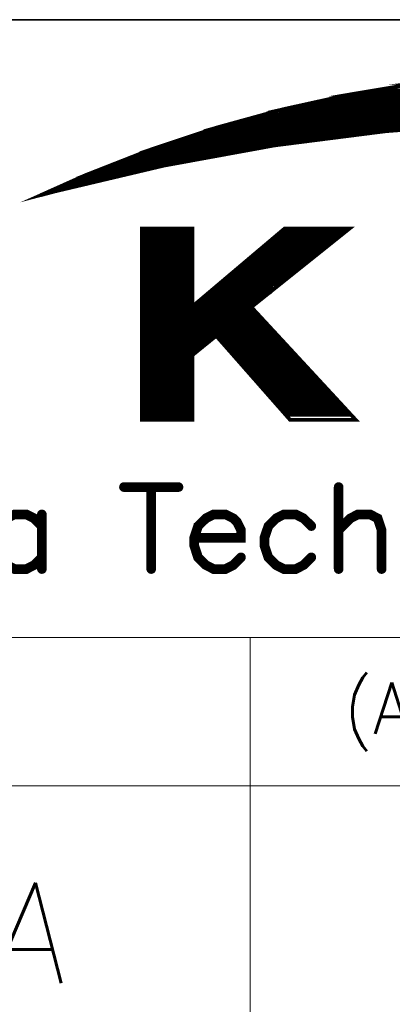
# Model space of a CAD drawing. Header units: millimetres. Extents: x 4065 to 8083, y -652 to 5416.
# Tile 216 of 256: x 5534 to 5542, y 4151 to 4173. Entities that reach past the tile are written whole.
import ezdxf
from ezdxf.enums import TextEntityAlignment as Align

# ---------------------------------------------------------------- set-up
doc = ezdxf.new("R2010")
doc.units = ezdxf.units.MM
doc.header["$LTSCALE"] = 0.8
doc.layers.get('0').update_dxf_attribs({"linetype": 'CONTINUOUS', "lineweight": 0})
doc.layers.add('2', color=3, linetype='CONTINUOUS', lineweight=0)
doc.styles.get("Standard").update_dxf_attribs({"font": 'romans.shx', "width": 0.8, "oblique": 5, "bigfont": 'whgtxt.shx'})

# ---------------------------------------------------------------- blocks, each defined once
blk = doc.blocks.new('SMOOTH_0$0254')
at = {"const_width": 0.0127}
blk.add_lwpolyline([(-0.00635, 0, 1), (0.00635, 0, 1)], format="xyb", close=True, dxfattribs=at)
blk = doc.blocks.new('SMOOTH_0$064516')
at = {"const_width": 0.0323}
blk.add_lwpolyline([(-0.0161, 0, 1), (0.0161, 0, 1)], format="xyb", close=True, dxfattribs=at)
blk = doc.blocks.new('logo')
at = {"color": 7}
for points, const_width in [([(-3495.641, 5338.044), (-3491.64, 5339.83), (-3485.861, 5342.097), (-3479.97, 5344.064), (-3473.985, 5345.713), (-3467.914, 5347.052), (-3461.791, 5348.074), (-3455.625, 5348.77), (-3449.426, 5349.139), (-3443.217, 5349.19), (-3437.009, 5348.907), (-3430.835, 5348.306), (-3424.695, 5347.387), (-3418.607, 5346.142), (-3412.596, 5344.579), (-3406.679, 5342.707), (-3400.866, 5340.526)], 0.338), ([(-3395.172, 5338.044), (-3404.927, 5340.423), (-3414.785, 5342.278), (-3424.738, 5343.626), (-3434.742, 5344.442), (-3444.771, 5344.742), (-3454.81, 5344.51), (-3464.814, 5343.755), (-3474.775, 5342.484), (-3484.65, 5340.681), (-3494.422, 5338.371), (-3495.641, 5338.044)], 0.338), ([(-3470.624, 5346.391), (-3420.251, 5346.391)], 0.338), ([(-3421.603, 5346.729), (-3469.272, 5346.729)], 0.338), ([(-3474.343, 5345.546), (-3416.87, 5345.546)], 0.338), ([(-3418.222, 5345.884), (-3472.483, 5345.884)], 0.338), ([(-3476.202, 5344.954), (-3414.588, 5344.954)], 0.338), ([(-3475.526, 5345.207), (-3415.518, 5345.207)], 0.338), ([(-3478.738, 5344.278), (-3459.298, 5344.278)], 0.338), ([(-3467.75, 5343.602), (-3467.328, 5343.602)], 0.338), ([(-3483.555, 5342.756), (-3473.836, 5342.756)], 0.338), ([(-3482.71, 5343.01), (-3471.976, 5343.01)], 0.338), ([(-3482.034, 5343.264), (-3469.948, 5343.264)], 0.338), ([(-3481.273, 5343.517), (-3467.75, 5343.517)], 0.338), ([(-3473.92, 5342.841), (-3473.159, 5342.841)], 0.338), ([(-3472.061, 5343.095), (-3471.131, 5343.095)], 0.338), ([(-3469.863, 5343.348), (-3469.271, 5343.348)], 0.338), ([(-3486.006, 5341.911), (-3478.738, 5341.911)], 0.338), ([(-3484.823, 5342.249), (-3476.625, 5342.249)], 0.338), ([(-3487.866, 5341.151), (-3483.048, 5341.151)], 0.338), ([(-3487.189, 5341.404), (-3481.611, 5341.404)], 0.338), ([(-3486.682, 5341.658), (-3480.09, 5341.658)], 0.338), ([(-3484.4, 5340.982), (-3483.809, 5340.982)], 0.338), ([(-3483.133, 5341.235), (-3482.541, 5341.235)], 0.338), ([(-3481.611, 5341.489), (-3481.104, 5341.489)], 0.338), ([(-3480.005, 5341.742), (-3479.752, 5341.742)], 0.338), ([(-3492.683, 5338.869), (-3489.049, 5340.559)], 0.338), ([(-3489.387, 5340.474), (-3491.584, 5339.545)], 0.338), ([(-3491.415, 5339.207), (-3488.626, 5340.559)], 0.338), ([(-3490.401, 5339.46), (-3488.204, 5340.559)], 0.338), ([(-3489.133, 5340.052), (-3488.035, 5340.052)], 0.338), ([(-3488.626, 5340.221), (-3487.02, 5340.221)], 0.338), ([(-3488.457, 5340.897), (-3484.485, 5340.897)], 0.338), ([(-3488.373, 5340.474), (-3486.091, 5340.474)], 0.338), ([(-3493.613, 5338.7), (-3491.584, 5339.629)], 0.338), ([(-3486.344, 5335.065), (-3486.344, 5318.162)], 0.338), ([(-3486.091, 5318.077), (-3486.091, 5334.981)], 0.338), ([(-3485.837, 5318.077), (-3485.837, 5334.981)], 0.338), ([(-3485.584, 5318.077), (-3485.584, 5334.981)], 0.338), ([(-3485.33, 5318.077), (-3485.33, 5334.981)], 0.338), ([(-3485.076, 5318.077), (-3485.076, 5334.981)], 0.338), ([(-3484.823, 5318.077), (-3484.823, 5334.981)], 0.338), ([(-3484.569, 5317.993), (-3484.569, 5334.896)], 0.338), ([(-3484.316, 5317.993), (-3484.316, 5334.896)], 0.338), ([(-3484.062, 5318.077), (-3484.062, 5334.981)], 0.338), ([(-3483.893, 5335.065), (-3483.893, 5317.993)], 0.338), ([(-3483.724, 5318.077), (-3483.724, 5334.981)], 0.338), ([(-3483.471, 5318.077), (-3483.471, 5334.981)], 0.338), ([(-3483.217, 5318.077), (-3483.217, 5334.981)], 0.338), ([(-3482.963, 5318.077), (-3482.963, 5334.981)], 0.338), ([(-3482.71, 5318.077), (-3482.71, 5334.981)], 0.338), ([(-3482.456, 5318.077), (-3482.456, 5334.981)], 0.338), ([(-3482.203, 5317.993), (-3482.203, 5334.896)], 0.338), ([(-3475.103, 5333.967), (-3469.61, 5333.967)], 0.338), ([(-3474.681, 5334.22), (-3469.187, 5334.22)], 0.338), ([(-3474.427, 5334.474), (-3468.933, 5334.474)], 0.338), ([(-3474.174, 5334.727), (-3468.494, 5334.727)], 0.338), ([(-3475.948, 5333.206), (-3470.455, 5333.206)], 0.338), ([(-3475.61, 5333.459), (-3470.201, 5333.459)], 0.338), ([(-3475.357, 5333.713), (-3469.863, 5333.713)], 0.338), ([(-3477.216, 5332.192), (-3471.723, 5332.192)], 0.338), ([(-3476.878, 5332.445), (-3471.469, 5332.445)], 0.338), ([(-3476.54, 5332.699), (-3471.215, 5332.699)], 0.338), ([(-3476.287, 5332.952), (-3470.793, 5332.952)], 0.338), ([(-3478.061, 5331.431), (-3472.737, 5331.431)], 0.338), ([(-3477.723, 5331.685), (-3472.399, 5331.685)], 0.338), ([(-3477.47, 5331.938), (-3472.145, 5331.938)], 0.338), ([(-3479.245, 5330.417), (-3474.005, 5330.417)], 0.338), ([(-3478.991, 5330.67), (-3473.666, 5330.67)], 0.338), ([(-3478.653, 5330.924), (-3473.413, 5330.924)], 0.338), ([(-3478.399, 5331.177), (-3473.075, 5331.177)], 0.338), ([(-3480.174, 5329.656), (-3474.934, 5329.656), (-3474.934, 5329.572), (-3474.85, 5329.656)], 0.338), ([(-3479.836, 5329.91), (-3474.681, 5329.91)], 0.338), ([(-3479.498, 5330.163), (-3474.343, 5330.163)], 0.338), ([(-3481.442, 5328.642), (-3476.202, 5328.642)], 0.338), ([(-3481.104, 5328.895), (-3475.948, 5328.895)], 0.338), ([(-3480.766, 5329.149), (-3475.61, 5329.149)], 0.338), ([(-3480.428, 5329.403), (-3475.272, 5329.403)], 0.338), ([(-3482.203, 5327.797), (-3476.709, 5327.797)], 0.338), ([(-3481.696, 5328.388), (-3476.54, 5328.388)], 0.338), ([(-3482.372, 5327.374), (-3476.287, 5327.374)], 0.338), ([(-3482.372, 5327.036), (-3476.117, 5327.036)], 0.338), ([(-3482.287, 5326.867), (-3475.864, 5326.867)], 0.338), ([(-3482.203, 5327.543), (-3476.456, 5327.543)], 0.338), ([(-3482.203, 5327.205), (-3476.117, 5327.205)], 0.338), ([(-3475.441, 5326.36), (-3482.372, 5326.36)], 0.338), ([(-3482.372, 5326.191), (-3475.272, 5326.191)], 0.338), ([(-3482.287, 5326.529), (-3475.526, 5326.529)], 0.338), ([(-3482.456, 5325.261), (-3480.428, 5325.261)], 0.338), ([(-3482.287, 5325.937), (-3475.019, 5325.937)], 0.338), ([(-3482.287, 5325.092), (-3480.681, 5325.092)], 0.338), ([(-3482.203, 5325.684), (-3474.765, 5325.684)], 0.338), ([(-3479.667, 5325.261), (-3474.427, 5325.261)], 0.338), ([(-3482.372, 5324.247), (-3481.527, 5324.247)], 0.338), ([(-3482.287, 5324.923), (-3480.851, 5324.923)], 0.338), ([(-3482.287, 5324.5), (-3481.273, 5324.5)], 0.338), ([(-3482.203, 5324.754), (-3481.02, 5324.754)], 0.338), ([(-3479.498, 5325.008), (-3474.174, 5325.008)], 0.338), ([(-3479.16, 5324.754), (-3473.92, 5324.754)], 0.338), ([(-3478.991, 5324.5), (-3473.666, 5324.5)], 0.338), ([(-3478.738, 5324.247), (-3473.497, 5324.247)], 0.338), ([(-3482.372, 5324.078), (-3481.865, 5324.078)], 0.338), ([(-3478.569, 5323.993), (-3473.244, 5323.993)], 0.338), ([(-3478.399, 5323.74), (-3472.99, 5323.74)], 0.338), ([(-3478.146, 5323.486), (-3472.737, 5323.486)], 0.338), ([(-3477.892, 5323.233), (-3472.483, 5323.233)], 0.338), ([(-3477.723, 5322.979), (-3472.314, 5322.979)], 0.338), ([(-3477.47, 5322.726), (-3472.061, 5322.726)], 0.338), ([(-3477.216, 5322.472), (-3471.807, 5322.472)], 0.338), ([(-3476.963, 5322.218), (-3471.638, 5322.218)], 0.338), ([(-3476.794, 5321.965), (-3471.384, 5321.965)], 0.338), ([(-3476.54, 5321.711), (-3471.131, 5321.711)], 0.338), ([(-3476.371, 5321.458), (-3470.877, 5321.458)], 0.338), ([(-3476.117, 5321.204), (-3470.624, 5321.204)], 0.338), ([(-3475.864, 5320.951), (-3470.37, 5320.951)], 0.338), ([(-3475.695, 5320.697), (-3470.201, 5320.697)], 0.338), ([(-3475.441, 5320.444), (-3469.948, 5320.444)], 0.338), ([(-3475.188, 5320.19), (-3469.694, 5320.19)], 0.338), ([(-3475.019, 5319.936), (-3469.525, 5319.936)], 0.338), ([(-3474.85, 5319.683), (-3469.271, 5319.683)], 0.338), ([(-3474.596, 5319.429), (-3469.018, 5319.429)], 0.338), ([(-3474.258, 5319.176), (-3468.764, 5319.176)], 0.338), ([(-3474.089, 5318.922), (-3468.511, 5318.922)], 0.338), ([(-3473.92, 5318.669), (-3468.257, 5318.669)], 0.338), ([(-3473.666, 5318.415), (-3468.004, 5318.415)], 0.338), ([(-3488.222, 5311.965), (-3483.345, 5311.965)], 0.859), ([(-3485.783, 5311.965), (-3485.783, 5304.641)], 0.859), ([(-3469.038, 5311.965), (-3469.038, 5304.641)], 0.859), ([(-3495.555, 5308.479), (-3496.251, 5309.175), (-3496.946, 5309.527), (-3497.994, 5309.527), (-3498.69, 5309.175), (-3499.385, 5308.479), (-3499.737, 5307.431), (-3499.737, 5306.736), (-3499.385, 5305.688), (-3498.69, 5304.993), (-3497.994, 5304.641), (-3496.946, 5304.641), (-3496.251, 5304.993), (-3495.555, 5305.688)], 0.859), ([(-3495.555, 5309.527), (-3495.555, 5304.641)], 0.859), ([(-3481.945, 5307.431), (-3477.763, 5307.431), (-3477.763, 5308.127), (-3478.106, 5308.823), (-3478.459, 5309.175), (-3479.154, 5309.527), (-3480.202, 5309.527), (-3480.897, 5309.175), (-3481.601, 5308.479), (-3481.945, 5307.431), (-3481.945, 5306.736), (-3481.601, 5305.688), (-3480.897, 5304.993), (-3480.202, 5304.641), (-3479.154, 5304.641), (-3478.459, 5304.993), (-3477.763, 5305.688)], 0.859), ([(-3471.477, 5308.479), (-3472.181, 5309.175), (-3472.877, 5309.527), (-3473.925, 5309.527), (-3474.62, 5309.175), (-3475.316, 5308.479), (-3475.668, 5307.431), (-3475.668, 5306.736), (-3475.316, 5305.688), (-3474.62, 5304.993), (-3473.925, 5304.641), (-3472.877, 5304.641), (-3472.181, 5304.993), (-3471.477, 5305.688)], 0.859), ([(-3469.038, 5308.127), (-3467.991, 5309.175), (-3467.295, 5309.527), (-3466.248, 5309.527), (-3465.552, 5309.175), (-3465.2, 5308.127), (-3465.2, 5304.641)], 0.859)]:
    blk.add_lwpolyline(points, dxfattribs=dict(at, const_width=const_width))
at = {"color": 7, "const_width": 0.338}
for points in [[(-3465.91, 5347.379), (-3461.851, 5348.057), (-3429.228, 5348.057), (-3424.695, 5347.379)], [(-3461.782, 5348.065), (-3459.73, 5348.297), (-3430.835, 5348.297), (-3429.285, 5348.065)], [(-3467.914, 5347.044), (-3465.91, 5347.379), (-3424.695, 5347.379), (-3423.06, 5347.044)], [(-3472.036, 5346.133), (-3467.922, 5347.044), (-3423.06, 5347.044), (-3418.615, 5346.133)], [(-3477.436, 5344.751), (-3473.976, 5345.704), (-3416.958, 5345.704), (-3413.297, 5344.751)], [(-3473.976, 5345.704), (-3472.036, 5346.133), (-3418.607, 5346.133), (-3416.958, 5345.704)], [(-3479.961, 5344.055), (-3478.278, 5344.519), (-3454.81, 5344.519), (-3460.948, 5344.055)], [(-3478.278, 5344.519), (-3477.436, 5344.751), (-3444.78, 5344.751), (-3454.81, 5344.519)], [(-3484.645, 5342.492), (-3480.843, 5343.763), (-3464.822, 5343.763), (-3474.775, 5342.493)], [(-3480.843, 5343.763), (-3480.817, 5343.772), (-3464.814, 5343.772), (-3464.822, 5343.763)], [(-3480.818, 5343.772), (-3479.97, 5344.055), (-3460.949, 5344.055), (-3464.7, 5343.772)], [(-3464.814, 5343.763), (-3464.814, 5343.772), (-3464.7, 5343.772), (-3464.814, 5343.763)], [(-3489.423, 5340.689), (-3485.861, 5342.089), (-3476.985, 5342.089), (-3484.65, 5340.689)], [(-3485.852, 5342.089), (-3484.645, 5342.492), (-3474.775, 5342.492), (-3476.985, 5342.089)], [(-3491.631, 5339.822), (-3489.423, 5340.689), (-3484.658, 5340.689), (-3488.321, 5339.822)], [(-3494.873, 5338.379), (-3491.631, 5339.822), (-3488.321, 5339.822), (-3494.413, 5338.379)], [(-3495.53, 5338.087), (-3494.422, 5338.379), (-3494.873, 5338.379), (-3495.53, 5338.087)], [(-3486.616, 5328.092), (-3486.616, 5335.065), (-3482.108, 5335.065), (-3482.108, 5328.092)], [(-3482.108, 5328.092), (-3473.856, 5335.065), (-3468.051, 5335.065), (-3476.771, 5328.092)], [(-3486.616, 5328.04), (-3486.616, 5328.092), (-3476.771, 5328.092), (-3476.836, 5328.04)], [(-3486.616, 5325.473), (-3486.616, 5328.04), (-3476.836, 5328.04), (-3474.458, 5325.473)], [(-3486.616, 5323.747), (-3486.616, 5325.473), (-3479.978, 5325.473), (-3482.108, 5323.747)], [(-3473.375, 5317.968), (-3479.978, 5325.473), (-3474.458, 5325.473), (-3467.51, 5317.968)], [(-3486.616, 5317.968), (-3486.616, 5323.747), (-3482.108, 5323.747), (-3482.108, 5317.968)]]:
    blk.add_lwpolyline(points, close=True, dxfattribs=at)
at = {"color": 7, "xscale": 13.31, "yscale": 13.31, "zscale": 13.31}
for name, p in [('SMOOTH_0$0254', (-3465.91, 5347.379)), ('SMOOTH_0$0254', (-3465.91, 5347.379)), ('SMOOTH_0$0254', (-3470.624, 5346.391)), ('SMOOTH_0$0254', (-3469.272, 5346.729)), ('SMOOTH_0$0254', (-3467.922, 5347.044)), ('SMOOTH_0$0254', (-3467.914, 5347.052)), ('SMOOTH_0$0254', (-3467.914, 5347.044)), ('SMOOTH_0$0254', (-3474.343, 5345.546)), ('SMOOTH_0$0254', (-3473.985, 5345.713)), ('SMOOTH_0$0254', (-3473.976, 5345.704)), ('SMOOTH_0$0254', (-3473.976, 5345.704)), ('SMOOTH_0$0254', (-3472.483, 5345.884)), ('SMOOTH_0$0254', (-3472.036, 5346.133)), ('SMOOTH_0$0254', (-3472.036, 5346.133)), ('SMOOTH_0$0254', (-3478.278, 5344.519)), ('SMOOTH_0$0254', (-3478.278, 5344.519)), ('SMOOTH_0$0254', (-3477.436, 5344.751)), ('SMOOTH_0$0254', (-3477.436, 5344.751)), ('SMOOTH_0$0254', (-3476.202, 5344.954)), ('SMOOTH_0$0254', (-3475.526, 5345.207)), ('SMOOTH_0$0254', (-3480.843, 5343.763)), ('SMOOTH_0$0254', (-3480.843, 5343.763)), ('SMOOTH_0$0254', (-3480.818, 5343.772)), ('SMOOTH_0$0254', (-3480.817, 5343.772)), ('SMOOTH_0$0254', (-3479.97, 5344.064)), ('SMOOTH_0$0254', (-3479.97, 5344.055)), ('SMOOTH_0$0254', (-3479.961, 5344.055)), ('SMOOTH_0$0254', (-3478.738, 5344.278)), ('SMOOTH_0$0254', (-3467.75, 5343.602)), ('SMOOTH_0$0254', (-3467.328, 5343.602)), ('SMOOTH_0$0254', (-3464.822, 5343.763)), ('SMOOTH_0$0254', (-3464.822, 5343.763)), ('SMOOTH_0$0254', (-3464.814, 5343.772)), ('SMOOTH_0$0254', (-3464.814, 5343.772)), ('SMOOTH_0$0254', (-3464.814, 5343.763)), ('SMOOTH_0$0254', (-3464.814, 5343.763)), ('SMOOTH_0$0254', (-3464.814, 5343.755)), ('SMOOTH_0$0254', (-3464.7, 5343.772)), ('SMOOTH_0$0254', (-3464.7, 5343.772)), ('SMOOTH_0$0254', (-3483.555, 5342.756)), ('SMOOTH_0$0254', (-3482.71, 5343.01)), ('SMOOTH_0$0254', (-3482.034, 5343.264)), ('SMOOTH_0$0254', (-3481.273, 5343.517)), ('SMOOTH_0$0254', (-3473.92, 5342.841)), ('SMOOTH_0$0254', (-3473.836, 5342.756)), ('SMOOTH_0$0254', (-3473.159, 5342.841)), ('SMOOTH_0$0254', (-3472.061, 5343.095)), ('SMOOTH_0$0254', (-3471.976, 5343.01)), ('SMOOTH_0$0254', (-3471.131, 5343.095)), ('SMOOTH_0$0254', (-3469.948, 5343.264)), ('SMOOTH_0$0254', (-3469.863, 5343.348)), ('SMOOTH_0$0254', (-3469.271, 5343.348)), ('SMOOTH_0$0254', (-3467.75, 5343.517)), ('SMOOTH_0$0254', (-3486.006, 5341.911)), ('SMOOTH_0$0254', (-3485.861, 5342.097)), ('SMOOTH_0$0254', (-3485.861, 5342.089)), ('SMOOTH_0$0254', (-3485.852, 5342.089)), ('SMOOTH_0$0254', (-3484.823, 5342.249)), ('SMOOTH_0$0254', (-3484.645, 5342.492)), ('SMOOTH_0$0254', (-3484.645, 5342.492)), ('SMOOTH_0$0254', (-3478.738, 5341.911)), ('SMOOTH_0$0254', (-3476.985, 5342.089)), ('SMOOTH_0$0254', (-3476.985, 5342.089)), ('SMOOTH_0$0254', (-3476.625, 5342.249)), ('SMOOTH_0$0254', (-3474.775, 5342.493)), ('SMOOTH_0$0254', (-3474.775, 5342.492)), ('SMOOTH_0$0254', (-3474.775, 5342.484)), ('SMOOTH_0$0254', (-3487.866, 5341.151)), ('SMOOTH_0$0254', (-3487.189, 5341.404)), ('SMOOTH_0$0254', (-3486.682, 5341.658)), ('SMOOTH_0$0254', (-3484.4, 5340.982)), ('SMOOTH_0$0254', (-3483.809, 5340.982)), ('SMOOTH_0$0254', (-3483.133, 5341.235)), ('SMOOTH_0$0254', (-3483.048, 5341.151)), ('SMOOTH_0$0254', (-3482.541, 5341.235)), ('SMOOTH_0$0254', (-3481.611, 5341.489)), ('SMOOTH_0$0254', (-3481.611, 5341.404)), ('SMOOTH_0$0254', (-3481.104, 5341.489)), ('SMOOTH_0$0254', (-3480.09, 5341.658)), ('SMOOTH_0$0254', (-3480.005, 5341.742)), ('SMOOTH_0$0254', (-3479.752, 5341.742)), ('SMOOTH_0$0254', (-3489.423, 5340.689)), ('SMOOTH_0$0254', (-3489.423, 5340.689)), ('SMOOTH_0$0254', (-3489.387, 5340.474)), ('SMOOTH_0$0254', (-3489.133, 5340.052)), ('SMOOTH_0$0254', (-3489.049, 5340.559)), ('SMOOTH_0$0254', (-3488.626, 5340.559)), ('SMOOTH_0$0254', (-3488.626, 5340.221)), ('SMOOTH_0$0254', (-3488.457, 5340.897)), ('SMOOTH_0$0254', (-3488.373, 5340.474)), ('SMOOTH_0$0254', (-3488.204, 5340.559)), ('SMOOTH_0$0254', (-3488.035, 5340.052)), ('SMOOTH_0$0254', (-3487.02, 5340.221)), ('SMOOTH_0$0254', (-3486.091, 5340.474)), ('SMOOTH_0$0254', (-3484.658, 5340.689)), ('SMOOTH_0$0254', (-3484.65, 5340.689)), ('SMOOTH_0$0254', (-3484.65, 5340.681)), ('SMOOTH_0$0254', (-3484.485, 5340.897)), ('SMOOTH_0$0254', (-3491.64, 5339.83)), ('SMOOTH_0$0254', (-3491.631, 5339.822)), ('SMOOTH_0$0254', (-3491.631, 5339.822)), ('SMOOTH_0$0254', (-3491.584, 5339.629)), ('SMOOTH_0$0254', (-3491.584, 5339.545)), ('SMOOTH_0$0254', (-3491.415, 5339.207)), ('SMOOTH_0$0254', (-3490.401, 5339.46)), ('SMOOTH_0$0254', (-3488.321, 5339.822)), ('SMOOTH_0$0254', (-3488.321, 5339.822)), ('SMOOTH_0$0254', (-3494.873, 5338.379)), ('SMOOTH_0$0254', (-3494.873, 5338.379)), ('SMOOTH_0$0254', (-3494.422, 5338.379)), ('SMOOTH_0$0254', (-3494.422, 5338.371)), ('SMOOTH_0$0254', (-3494.413, 5338.379)), ('SMOOTH_0$0254', (-3493.613, 5338.7)), ('SMOOTH_0$0254', (-3492.683, 5338.869)), ('SMOOTH_0$0254', (-3495.641, 5338.044)), ('SMOOTH_0$0254', (-3495.641, 5338.044)), ('SMOOTH_0$0254', (-3495.53, 5338.087)), ('SMOOTH_0$0254', (-3495.53, 5338.087)), ('SMOOTH_0$0254', (-3486.616, 5335.065)), ('SMOOTH_0$0254', (-3486.344, 5335.065)), ('SMOOTH_0$0254', (-3486.091, 5334.981)), ('SMOOTH_0$0254', (-3485.837, 5334.981)), ('SMOOTH_0$0254', (-3485.584, 5334.981)), ('SMOOTH_0$0254', (-3485.33, 5334.981)), ('SMOOTH_0$0254', (-3485.076, 5334.981)), ('SMOOTH_0$0254', (-3484.823, 5334.981)), ('SMOOTH_0$0254', (-3484.569, 5334.896)), ('SMOOTH_0$0254', (-3484.316, 5334.896)), ('SMOOTH_0$0254', (-3484.062, 5334.981)), ('SMOOTH_0$0254', (-3483.893, 5335.065)), ('SMOOTH_0$0254', (-3483.724, 5334.981)), ('SMOOTH_0$0254', (-3483.471, 5334.981)), ('SMOOTH_0$0254', (-3483.217, 5334.981)), ('SMOOTH_0$0254', (-3482.963, 5334.981)), ('SMOOTH_0$0254', (-3482.71, 5334.981)), ('SMOOTH_0$0254', (-3482.456, 5334.981)), ('SMOOTH_0$0254', (-3482.203, 5334.896)), ('SMOOTH_0$0254', (-3482.108, 5335.065)), ('SMOOTH_0$0254', (-3473.856, 5335.065)), ('SMOOTH_0$0254', (-3468.051, 5335.065)), ('SMOOTH_0$0254', (-3475.103, 5333.967)), ('SMOOTH_0$0254', (-3474.681, 5334.22)), ('SMOOTH_0$0254', (-3474.427, 5334.474)), ('SMOOTH_0$0254', (-3474.174, 5334.727)), ('SMOOTH_0$0254', (-3469.61, 5333.967)), ('SMOOTH_0$0254', (-3469.187, 5334.22)), ('SMOOTH_0$0254', (-3468.933, 5334.474)), ('SMOOTH_0$0254', (-3468.494, 5334.727)), ('SMOOTH_0$0254', (-3475.948, 5333.206)), ('SMOOTH_0$0254', (-3475.61, 5333.459)), ('SMOOTH_0$0254', (-3475.357, 5333.713)), ('SMOOTH_0$0254', (-3470.455, 5333.206)), ('SMOOTH_0$0254', (-3470.201, 5333.459)), ('SMOOTH_0$0254', (-3469.863, 5333.713)), ('SMOOTH_0$0254', (-3477.216, 5332.192)), ('SMOOTH_0$0254', (-3476.878, 5332.445)), ('SMOOTH_0$0254', (-3476.54, 5332.699)), ('SMOOTH_0$0254', (-3476.287, 5332.952)), ('SMOOTH_0$0254', (-3471.723, 5332.192)), ('SMOOTH_0$0254', (-3471.469, 5332.445)), ('SMOOTH_0$0254', (-3471.215, 5332.699)), ('SMOOTH_0$0254', (-3470.793, 5332.952)), ('SMOOTH_0$0254', (-3478.061, 5331.431)), ('SMOOTH_0$0254', (-3477.723, 5331.685)), ('SMOOTH_0$0254', (-3477.47, 5331.938)), ('SMOOTH_0$0254', (-3472.737, 5331.431)), ('SMOOTH_0$0254', (-3472.399, 5331.685)), ('SMOOTH_0$0254', (-3472.145, 5331.938)), ('SMOOTH_0$0254', (-3479.245, 5330.417)), ('SMOOTH_0$0254', (-3478.991, 5330.67)), ('SMOOTH_0$0254', (-3478.653, 5330.924)), ('SMOOTH_0$0254', (-3478.399, 5331.177)), ('SMOOTH_0$0254', (-3474.005, 5330.417)), ('SMOOTH_0$0254', (-3473.666, 5330.67)), ('SMOOTH_0$0254', (-3473.413, 5330.924)), ('SMOOTH_0$0254', (-3473.075, 5331.177)), ('SMOOTH_0$0254', (-3480.174, 5329.656)), ('SMOOTH_0$0254', (-3479.836, 5329.91)), ('SMOOTH_0$0254', (-3479.498, 5330.163)), ('SMOOTH_0$0254', (-3474.934, 5329.656)), ('SMOOTH_0$0254', (-3474.934, 5329.572)), ('SMOOTH_0$0254', (-3474.85, 5329.656)), ('SMOOTH_0$0254', (-3474.681, 5329.91)), ('SMOOTH_0$0254', (-3474.343, 5330.163)), ('SMOOTH_0$0254', (-3481.442, 5328.642)), ('SMOOTH_0$0254', (-3481.104, 5328.895)), ('SMOOTH_0$0254', (-3480.766, 5329.149)), ('SMOOTH_0$0254', (-3480.428, 5329.403)), ('SMOOTH_0$0254', (-3476.202, 5328.642)), ('SMOOTH_0$0254', (-3475.948, 5328.895)), ('SMOOTH_0$0254', (-3475.61, 5329.149)), ('SMOOTH_0$0254', (-3475.272, 5329.403)), ('SMOOTH_0$0254', (-3486.616, 5328.092)), ('SMOOTH_0$0254', (-3486.616, 5328.092)), ('SMOOTH_0$0254', (-3486.616, 5328.04)), ('SMOOTH_0$0254', (-3486.616, 5328.04)), ('SMOOTH_0$0254', (-3482.203, 5327.797)), ('SMOOTH_0$0254', (-3482.108, 5328.092)), ('SMOOTH_0$0254', (-3482.108, 5328.092)), ('SMOOTH_0$0254', (-3481.696, 5328.388)), ('SMOOTH_0$0254', (-3476.836, 5328.04)), ('SMOOTH_0$0254', (-3476.836, 5328.04)), ('SMOOTH_0$0254', (-3476.771, 5328.092)), ('SMOOTH_0$0254', (-3476.771, 5328.092)), ('SMOOTH_0$0254', (-3476.709, 5327.797)), ('SMOOTH_0$0254', (-3476.54, 5328.388)), ('SMOOTH_0$0254', (-3482.372, 5327.374)), ('SMOOTH_0$0254', (-3482.372, 5327.036)), ('SMOOTH_0$0254', (-3482.287, 5326.867)), ('SMOOTH_0$0254', (-3482.203, 5327.543)), ('SMOOTH_0$0254', (-3482.203, 5327.205)), ('SMOOTH_0$0254', (-3476.456, 5327.543)), ('SMOOTH_0$0254', (-3476.287, 5327.374)), ('SMOOTH_0$0254', (-3476.117, 5327.205)), ('SMOOTH_0$0254', (-3476.117, 5327.036)), ('SMOOTH_0$0254', (-3475.864, 5326.867)), ('SMOOTH_0$0254', (-3482.372, 5326.36)), ('SMOOTH_0$0254', (-3482.372, 5326.191)), ('SMOOTH_0$0254', (-3482.287, 5326.529)), ('SMOOTH_0$0254', (-3475.526, 5326.529)), ('SMOOTH_0$0254', (-3475.441, 5326.36)), ('SMOOTH_0$0254', (-3475.272, 5326.191)), ('SMOOTH_0$0254', (-3486.616, 5325.473)), ('SMOOTH_0$0254', (-3486.616, 5325.473)), ('SMOOTH_0$0254', (-3482.456, 5325.261)), ('SMOOTH_0$0254', (-3482.287, 5325.937)), ('SMOOTH_0$0254', (-3482.287, 5325.092)), ('SMOOTH_0$0254', (-3482.203, 5325.684)), ('SMOOTH_0$0254', (-3480.681, 5325.092)), ('SMOOTH_0$0254', (-3480.428, 5325.261)), ('SMOOTH_0$0254', (-3479.978, 5325.473)), ('SMOOTH_0$0254', (-3479.978, 5325.473)), ('SMOOTH_0$0254', (-3479.667, 5325.261)), ('SMOOTH_0$0254', (-3475.019, 5325.937)), ('SMOOTH_0$0254', (-3474.765, 5325.684)), ('SMOOTH_0$0254', (-3474.458, 5325.473)), ('SMOOTH_0$0254', (-3474.458, 5325.473)), ('SMOOTH_0$0254', (-3474.427, 5325.261)), ('SMOOTH_0$0254', (-3482.372, 5324.247)), ('SMOOTH_0$0254', (-3482.287, 5324.923)), ('SMOOTH_0$0254', (-3482.287, 5324.5)), ('SMOOTH_0$0254', (-3482.203, 5324.754)), ('SMOOTH_0$0254', (-3481.527, 5324.247)), ('SMOOTH_0$0254', (-3481.273, 5324.5)), ('SMOOTH_0$0254', (-3481.02, 5324.754)), ('SMOOTH_0$0254', (-3480.851, 5324.923)), ('SMOOTH_0$0254', (-3479.498, 5325.008)), ('SMOOTH_0$0254', (-3479.16, 5324.754)), ('SMOOTH_0$0254', (-3478.991, 5324.5)), ('SMOOTH_0$0254', (-3478.738, 5324.247)), ('SMOOTH_0$0254', (-3474.174, 5325.008)), ('SMOOTH_0$0254', (-3473.92, 5324.754)), ('SMOOTH_0$0254', (-3473.666, 5324.5)), ('SMOOTH_0$0254', (-3473.497, 5324.247)), ('SMOOTH_0$0254', (-3486.616, 5323.747)), ('SMOOTH_0$0254', (-3486.616, 5323.747)), ('SMOOTH_0$0254', (-3482.372, 5324.078)), ('SMOOTH_0$0254', (-3482.108, 5323.747)), ('SMOOTH_0$0254', (-3482.108, 5323.747)), ('SMOOTH_0$0254', (-3481.865, 5324.078)), ('SMOOTH_0$0254', (-3478.569, 5323.993)), ('SMOOTH_0$0254', (-3478.399, 5323.74)), ('SMOOTH_0$0254', (-3478.146, 5323.486)), ('SMOOTH_0$0254', (-3473.244, 5323.993)), ('SMOOTH_0$0254', (-3472.99, 5323.74)), ('SMOOTH_0$0254', (-3472.737, 5323.486)), ('SMOOTH_0$0254', (-3477.892, 5323.233)), ('SMOOTH_0$0254', (-3477.723, 5322.979)), ('SMOOTH_0$0254', (-3477.47, 5322.726)), ('SMOOTH_0$0254', (-3477.216, 5322.472)), ('SMOOTH_0$0254', (-3472.483, 5323.233)), ('SMOOTH_0$0254', (-3472.314, 5322.979)), ('SMOOTH_0$0254', (-3472.061, 5322.726)), ('SMOOTH_0$0254', (-3471.807, 5322.472)), ('SMOOTH_0$0254', (-3476.963, 5322.218)), ('SMOOTH_0$0254', (-3476.794, 5321.965)), ('SMOOTH_0$0254', (-3476.54, 5321.711)), ('SMOOTH_0$0254', (-3471.638, 5322.218)), ('SMOOTH_0$0254', (-3471.384, 5321.965)), ('SMOOTH_0$0254', (-3471.131, 5321.711)), ('SMOOTH_0$0254', (-3476.371, 5321.458)), ('SMOOTH_0$0254', (-3476.117, 5321.204)), ('SMOOTH_0$0254', (-3475.864, 5320.951)), ('SMOOTH_0$0254', (-3475.695, 5320.697)), ('SMOOTH_0$0254', (-3470.877, 5321.458)), ('SMOOTH_0$0254', (-3470.624, 5321.204)), ('SMOOTH_0$0254', (-3470.37, 5320.951)), ('SMOOTH_0$0254', (-3470.201, 5320.697)), ('SMOOTH_0$0254', (-3475.441, 5320.444)), ('SMOOTH_0$0254', (-3475.188, 5320.19)), ('SMOOTH_0$0254', (-3475.019, 5319.936)), ('SMOOTH_0$0254', (-3469.948, 5320.444)), ('SMOOTH_0$0254', (-3469.694, 5320.19)), ('SMOOTH_0$0254', (-3469.525, 5319.936)), ('SMOOTH_0$0254', (-3474.85, 5319.683)), ('SMOOTH_0$0254', (-3474.596, 5319.429)), ('SMOOTH_0$0254', (-3474.258, 5319.176)), ('SMOOTH_0$0254', (-3474.089, 5318.922)), ('SMOOTH_0$0254', (-3469.271, 5319.683)), ('SMOOTH_0$0254', (-3469.018, 5319.429)), ('SMOOTH_0$0254', (-3468.764, 5319.176)), ('SMOOTH_0$0254', (-3468.511, 5318.922)), ('SMOOTH_0$0254', (-3486.344, 5318.162)), ('SMOOTH_0$0254', (-3486.091, 5318.077)), ('SMOOTH_0$0254', (-3485.837, 5318.077)), ('SMOOTH_0$0254', (-3485.584, 5318.077)), ('SMOOTH_0$0254', (-3485.33, 5318.077)), ('SMOOTH_0$0254', (-3485.076, 5318.077)), ('SMOOTH_0$0254', (-3484.823, 5318.077)), ('SMOOTH_0$0254', (-3484.062, 5318.077)), ('SMOOTH_0$0254', (-3483.724, 5318.077)), ('SMOOTH_0$0254', (-3483.471, 5318.077)), ('SMOOTH_0$0254', (-3483.217, 5318.077)), ('SMOOTH_0$0254', (-3482.963, 5318.077)), ('SMOOTH_0$0254', (-3482.71, 5318.077)), ('SMOOTH_0$0254', (-3482.456, 5318.077)), ('SMOOTH_0$0254', (-3473.92, 5318.669)), ('SMOOTH_0$0254', (-3473.666, 5318.415)), ('SMOOTH_0$0254', (-3468.257, 5318.669)), ('SMOOTH_0$0254', (-3468.004, 5318.415)), ('SMOOTH_0$0254', (-3486.616, 5317.968)), ('SMOOTH_0$0254', (-3484.569, 5317.993)), ('SMOOTH_0$0254', (-3484.316, 5317.993)), ('SMOOTH_0$0254', (-3483.893, 5317.993)), ('SMOOTH_0$0254', (-3482.203, 5317.993)), ('SMOOTH_0$0254', (-3482.108, 5317.968)), ('SMOOTH_0$0254', (-3473.375, 5317.968)), ('SMOOTH_0$0254', (-3467.51, 5317.968)), ('SMOOTH_0$064516', (-3488.222, 5311.965)), ('SMOOTH_0$064516', (-3485.783, 5311.965)), ('SMOOTH_0$064516', (-3483.345, 5311.965)), ('SMOOTH_0$064516', (-3469.038, 5311.965)), ('SMOOTH_0$064516', (-3496.946, 5309.527)), ('SMOOTH_0$064516', (-3496.251, 5309.175)), ('SMOOTH_0$064516', (-3495.555, 5309.527)), ('SMOOTH_0$064516', (-3480.897, 5309.175)), ('SMOOTH_0$064516', (-3480.202, 5309.527)), ('SMOOTH_0$064516', (-3479.154, 5309.527)), ('SMOOTH_0$064516', (-3478.459, 5309.175)), ('SMOOTH_0$064516', (-3474.62, 5309.175)), ('SMOOTH_0$064516', (-3473.925, 5309.527)), ('SMOOTH_0$064516', (-3472.877, 5309.527)), ('SMOOTH_0$064516', (-3472.181, 5309.175)), ('SMOOTH_0$064516', (-3467.991, 5309.175)), ('SMOOTH_0$064516', (-3467.295, 5309.527)), ('SMOOTH_0$064516', (-3466.248, 5309.527)), ('SMOOTH_0$064516', (-3465.552, 5309.175)), ('SMOOTH_0$064516', (-3495.555, 5308.479)), ('SMOOTH_0$064516', (-3481.601, 5308.479)), ('SMOOTH_0$064516', (-3478.106, 5308.823)), ('SMOOTH_0$064516', (-3477.763, 5308.127)), ('SMOOTH_0$064516', (-3475.316, 5308.479)), ('SMOOTH_0$064516', (-3471.477, 5308.479)), ('SMOOTH_0$064516', (-3469.038, 5308.127)), ('SMOOTH_0$064516', (-3465.2, 5308.127)), ('SMOOTH_0$064516', (-3481.945, 5307.431)), ('SMOOTH_0$064516', (-3481.945, 5307.431)), ('SMOOTH_0$064516', (-3477.763, 5307.431)), ('SMOOTH_0$064516', (-3475.668, 5307.431)), ('SMOOTH_0$064516', (-3481.945, 5306.736)), ('SMOOTH_0$064516', (-3475.668, 5306.736)), ('SMOOTH_0$064516', (-3495.555, 5305.688)), ('SMOOTH_0$064516', (-3481.601, 5305.688)), ('SMOOTH_0$064516', (-3477.763, 5305.688)), ('SMOOTH_0$064516', (-3475.316, 5305.688)), ('SMOOTH_0$064516', (-3471.477, 5305.688)), ('SMOOTH_0$064516', (-3496.946, 5304.641)), ('SMOOTH_0$064516', (-3496.251, 5304.993)), ('SMOOTH_0$064516', (-3495.555, 5304.641)), ('SMOOTH_0$064516', (-3485.783, 5304.641)), ('SMOOTH_0$064516', (-3480.897, 5304.993)), ('SMOOTH_0$064516', (-3480.202, 5304.641)), ('SMOOTH_0$064516', (-3479.154, 5304.641)), ('SMOOTH_0$064516', (-3478.459, 5304.993)), ('SMOOTH_0$064516', (-3474.62, 5304.993)), ('SMOOTH_0$064516', (-3473.925, 5304.641)), ('SMOOTH_0$064516', (-3472.877, 5304.641)), ('SMOOTH_0$064516', (-3472.181, 5304.993)), ('SMOOTH_0$064516', (-3469.038, 5304.641)), ('SMOOTH_0$064516', (-3465.2, 5304.641))]:
    blk.add_blockref(name, p, dxfattribs=at)

msp = doc.modelspace()

# ---------------------------------------------------------------- linework, layer by layer
at = {"color": 7, "linetype": 'Continuous', "lineweight": 35}
msp.add_line((5509.562, 4173.026), (5585.021, 4173.026), dxfattribs=at)
at = {"color": 7, "linetype": 'Continuous'}
for p, q in [((5509.562, 4159.356), (5585.021, 4159.356)), ((5539.09, 4129.828), (5539.09, 4159.356)), ((5509.562, 4156.075), (5553.853, 4156.075))]:
    msp.add_line(p, q, dxfattribs=at)

# ---------------------------------------------------------------- block references
at = {"color": 3, "linetype": 'Continuous', "xscale": 0.2477402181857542, "yscale": 0.2477402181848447, "zscale": 0.2477402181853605}
msp.add_blockref('logo', (6400.466, 2846.696), dxfattribs=at)

# ---------------------------------------------------------------- texts
at = {"color": 7, "linetype": 'Continuous', "width": 0.933333}
msp.add_text('(APPROVED)', height=1.1408, dxfattribs=at).set_placement((5541.171, 4158.36), align=Align.TOP_LEFT)
at = {"layer": '2', "linetype": 'Continuous', "oblique": 5}
msp.add_text('J.M.A', height=2.2157, dxfattribs=at).set_placement((5527.589, 4151.709))

doc.saveas('drawing.dxf')
